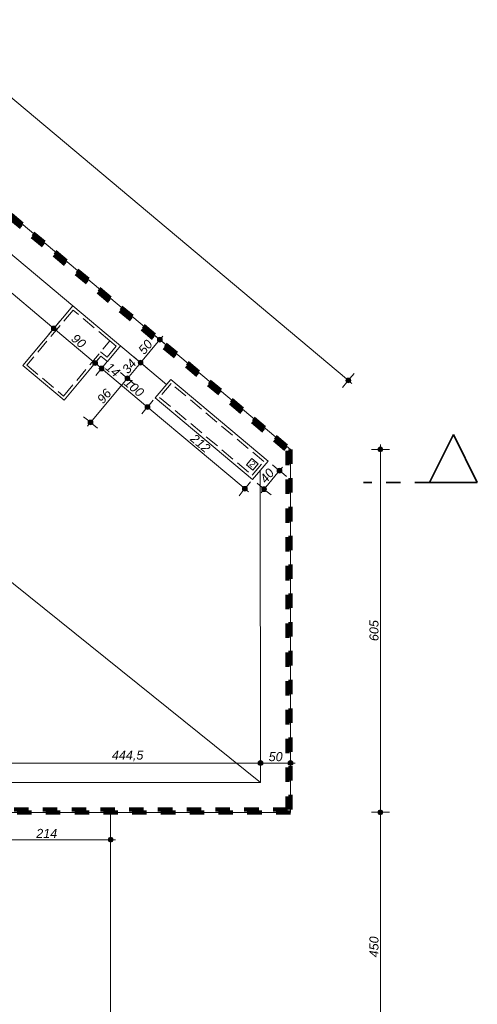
# Model space of a CAD drawing. Header units: millimetres. Extents: x -13944 to 76372, y -78836 to -36151.
# Tile 27 of 29: x 55747 to 63382, y -68829 to -52417. Entities that reach past the tile are written whole.
import ezdxf

# ---------------------------------------------------------------- set-up
doc = ezdxf.new("R2010")
doc.units = ezdxf.units.MM
doc.header["$MEASUREMENT"] = 0
for name, pattern in [('Krawędzie ukryte', [340, 240, -100]), ('Przerywana', [480, 240, -240]), ('Wipeout_Contour', [1000, 0, -1000])]:
    doc.linetypes.add(name, pattern=pattern)
for name, color, linetype, lineweight in [('_podkład_Nr_pióra__1', 7, 'Continuous', 0), ('Instalacje - Went_Klim_Nr_pióra__42', 150, 'Continuous', 13), ('Wymiarowanie - Ogólne_Nr_pióra__82', 114, 'Continuous', 13), ('Znaczniki - Przekroje_Nr_pióra__5', 7, 'Continuous', 35)]:
    doc.layers.add(name, color=color, linetype=linetype, lineweight=lineweight)
doc.layers.add('Wymiarowanie - Ogólne', color=7, linetype='Continuous')
doc.layers.add('Znaczniki - Przekroje', color=7, linetype='Continuous')
doc.styles.add('GENERATED_STYLE_1', font='txt')
doc.styles.add('GENERATED_STYLE_2', font='txt')
doc.dimstyles.new('GENERATED_STYLE__1', dxfattribs={"dimtxt": 150, "dimasz": 152, "dimexe": 0.18, "dimexo": 0, "dimgap": 0.09, "dimtad": 1, "dimlfac": 0.1, "dimzin": 0, "dimdsep": 46, "dimtxsty": 'GENERATED_STYLE_2', "dimblk": 'ARROWHEAD_11', "dimblk1": 'ARROWHEAD_11', "dimblk2": 'ARROWHEAD_11', "dimcen": 0.09, "dimclrd": 114, "dimclre": 114, "dimclrt": 114, "dimazin": 0, "dimtfac": 1, "dimtdec": 4, "dimtmove": 0, "dimatfit": 3, "dimfxl": 1, "dimtolj": 1, "dimtzin": 0, "dimarcsym": 0})
doc.dimstyles.new('GENERATED_STYLE__2', dxfattribs={"dimtxt": 150, "dimasz": 152, "dimexe": 0.18, "dimexo": 0, "dimgap": 0.09, "dimtad": 1, "dimtih": 1, "dimtoh": 1, "dimlfac": 0.1, "dimzin": 0, "dimdsep": 46, "dimtxsty": 'GENERATED_STYLE_2', "dimblk": 'ARROWHEAD_11', "dimblk1": 'ARROWHEAD_11', "dimblk2": 'ARROWHEAD_11', "dimcen": 0.09, "dimclrd": 114, "dimclre": 114, "dimclrt": 114, "dimazin": 0, "dimtfac": 1, "dimtdec": 4, "dimtmove": 0, "dimatfit": 3, "dimfxl": 1, "dimtolj": 1, "dimtzin": 0, "dimarcsym": 0})

# ---------------------------------------------------------------- blocks, each defined once
blk = doc.blocks.new('*D1')
at = {"layer": 'Wymiarowanie - Ogólne_Nr_pióra__82', "linetype": 'Continuous'}
for points in [[(61805, -65629), (61802, -65614), (61793, -65601), (61780, -65592), (61765, -65589), (61749, -65592), (61736, -65601), (61728, -65614), (61725, -65629), (61728, -65645), (61736, -65658), (61749, -65666), (61765, -65669), (61780, -65666), (61793, -65658), (61802, -65645)], [(61805, -70122), (61802, -70107), (61793, -70094), (61780, -70085), (61765, -70082), (61749, -70085), (61736, -70094), (61728, -70107), (61725, -70122), (61728, -70137), (61736, -70150), (61749, -70159), (61765, -70162), (61780, -70159), (61793, -70150), (61802, -70137)]]:
    blk.add_hatch(color=256, dxfattribs=at).paths.add_polyline_path(points)
for p, q in [((61725, -65629), (61615, -65629)), ((61915, -65629), (61805, -65629)), ((61765, -70082), (61765, -65669)), ((61725, -70122), (61615, -70122)), ((61765, -70202), (61765, -70162)), ((61915, -70122), (61805, -70122))]:
    blk.add_line(p, q, dxfattribs=at)
for centre in [(61765, -65629), (61765, -70122)]:
    blk.add_circle(centre, 40, dxfattribs=at)
at = {"layer": 'Wymiarowanie - Ogólne_Nr_pióra__82', "insert": (61735, -68047), "char_height": 150, "attachment_point": 7, "rotation": 90, "style": 'GENERATED_STYLE_2'}
blk.add_mtext('\\A1;{\\fArial|b0|i1|c238|p38;450}', dxfattribs=at)
blk = doc.blocks.new('ARROWHEAD_11')
at = {"color": 0, "linetype": 'Continuous', "lineweight": 0}
blk.add_line((0, 0), (-1, 0), dxfattribs=at)
at = {"color": 0, "linetype": 'Continuous', "lineweight": 0, "const_width": 0.25, "flags": 128}
blk.add_lwpolyline([(-0.125, 0, 1), (0.125, 0, 1)], format="xyb", close=True, dxfattribs=at)
blk = doc.blocks.new('*D3')
at = {"layer": 'Wymiarowanie - Ogólne_Nr_pióra__82', "linetype": 'Continuous'}
for points in [[(61805, -59579), (61802, -59564), (61793, -59551), (61780, -59542), (61765, -59539), (61749, -59542), (61736, -59551), (61728, -59564), (61725, -59579), (61728, -59595), (61736, -59608), (61749, -59616), (61765, -59619), (61780, -59616), (61793, -59608), (61802, -59595)], [(61805, -65629), (61802, -65614), (61793, -65601), (61780, -65592), (61765, -65589), (61749, -65592), (61736, -65601), (61728, -65614), (61725, -65629), (61728, -65645), (61736, -65658), (61749, -65666), (61765, -65669), (61780, -65666), (61793, -65658), (61802, -65645)]]:
    blk.add_hatch(color=256, dxfattribs=at).paths.add_polyline_path(points)
for p, q in [((61765, -59539), (61765, -59499)), ((61725, -59579), (61615, -59579)), ((61765, -65589), (61765, -59619)), ((61915, -59579), (61805, -59579)), ((61725, -65629), (61615, -65629)), ((61915, -65629), (61805, -65629))]:
    blk.add_line(p, q, dxfattribs=at)
for centre in [(61765, -59579), (61765, -65629)]:
    blk.add_circle(centre, 40, dxfattribs=at)
at = {"layer": 'Wymiarowanie - Ogólne_Nr_pióra__82', "insert": (61735, -62775), "char_height": 150, "attachment_point": 7, "rotation": 90, "style": 'GENERATED_STYLE_2'}
blk.add_mtext('\\A1;{\\fArial|b0|i1|c238|p38;605}', dxfattribs=at)
blk = doc.blocks.new('*D7')
at = {"layer": 'Wymiarowanie - Ogólne_Nr_pióra__82', "linetype": 'Continuous'}
for points in [[(38955, -39714), (38952, -39698), (38944, -39685), (38931, -39677), (38915, -39674), (38900, -39677), (38887, -39685), (38879, -39698), (38875, -39714), (38879, -39729), (38887, -39742), (38900, -39751), (38915, -39754), (38931, -39751), (38944, -39742), (38952, -39729)], [(61269, -58430), (61266, -58415), (61257, -58402), (61244, -58393), (61229, -58390), (61213, -58393), (61200, -58402), (61192, -58415), (61189, -58430), (61192, -58445), (61200, -58458), (61213, -58467), (61229, -58470), (61244, -58467), (61257, -58458), (61266, -58445)]]:
    blk.add_hatch(color=256, dxfattribs=at).paths.add_polyline_path(points)
for p, q in [((38854, -39662), (38885, -39688)), ((38941, -39683), (39012, -39599)), ((38819, -39829), (38890, -39744)), ((38946, -39739), (61198, -58404)), ((61254, -58400), (61325, -58315)), ((61132, -58545), (61203, -58461)), ((61259, -58456), (61290, -58482))]:
    blk.add_line(p, q, dxfattribs=at)
for centre in [(38915, -39714), (61229, -58430)]:
    blk.add_circle(centre, 40, dxfattribs=at)
at = {"layer": 'Wymiarowanie - Ogólne_Nr_pióra__82', "insert": (49829, -48829), "char_height": 150, "attachment_point": 7, "rotation": 320.0098, "style": 'GENERATED_STYLE_2'}
blk.add_mtext('\\A1;{\\fArial|b0|i1|c238|p38;2,912,5}', dxfattribs=at)
blk = doc.blocks.new('*D197')
at = {"layer": 'Wymiarowanie - Ogólne_Nr_pióra__82', "linetype": 'Continuous'}
for points in [[(57919, -58874), (57916, -58858), (57907, -58845), (57894, -58837), (57879, -58834), (57864, -58837), (57851, -58845), (57842, -58858), (57839, -58874), (57842, -58889), (57851, -58902), (57864, -58910), (57879, -58914), (57894, -58910), (57907, -58902), (57916, -58889)], [(59543, -60236), (59540, -60221), (59532, -60208), (59519, -60199), (59503, -60196), (59488, -60199), (59475, -60208), (59466, -60221), (59463, -60236), (59466, -60251), (59475, -60264), (59488, -60273), (59503, -60276), (59519, -60273), (59532, -60264), (59540, -60251)]]:
    blk.add_hatch(color=256, dxfattribs=at).paths.add_polyline_path(points)
for p, q in [((57853, -58904), (57783, -58988)), ((57976, -58759), (57905, -58843)), ((59473, -60210), (57910, -58899)), ((59600, -60121), (59529, -60205)), ((59478, -60267), (59407, -60351)), ((59565, -60287), (59534, -60262))]:
    blk.add_line(p, q, dxfattribs=at)
for centre in [(57879, -58874), (59503, -60236)]:
    blk.add_circle(centre, 40, dxfattribs=at)
at = {"layer": 'Wymiarowanie - Ogólne_Nr_pióra__82', "insert": (58580, -59422), "char_height": 150, "attachment_point": 7, "rotation": 320.0098, "style": 'GENERATED_STYLE_2'}
blk.add_mtext('\\A1;{\\fArial|b0|i1|c238|p38;212}', dxfattribs=at)
blk = doc.blocks.new('*D198')
at = {"layer": 'Wymiarowanie - Ogólne_Nr_pióra__82', "linetype": 'Continuous'}
for points in [[(57153, -58231), (57150, -58216), (57141, -58203), (57128, -58194), (57113, -58191), (57098, -58194), (57085, -58203), (57076, -58216), (57073, -58231), (57076, -58246), (57085, -58259), (57098, -58268), (57113, -58271), (57128, -58268), (57141, -58259), (57150, -58246)], [(57919, -58874), (57916, -58858), (57907, -58845), (57894, -58837), (57879, -58834), (57864, -58837), (57851, -58845), (57842, -58858), (57839, -58874), (57842, -58889), (57851, -58902), (57864, -58910), (57879, -58914), (57894, -58910), (57907, -58902), (57916, -58889)]]:
    blk.add_hatch(color=256, dxfattribs=at).paths.add_polyline_path(points)
for p, q in [((57087, -58262), (57017, -58346)), ((57209, -58116), (57139, -58200)), ((57848, -58848), (57144, -58257))]:
    blk.add_line(p, q, dxfattribs=at)
blk.add_circle((57113, -58231), 40, dxfattribs=at)
at = {"layer": 'Wymiarowanie - Ogólne_Nr_pióra__82', "char_height": 150, "attachment_point": 7, "rotation": 320.0098, "style": 'GENERATED_STYLE_2'}
for s, insert in [('\\A1;{\\fArial|b0|i1|c238|p38;14}', (57163, -58234)), ('\\A1;{\\fArial|b0|i1|c238|p38;100}', (57472, -58493))]:
    blk.add_mtext(s, dxfattribs=dict(at, insert=insert))
blk = doc.blocks.new('*D199')
at = {"layer": 'Wymiarowanie - Ogólne_Nr_pióra__82', "linetype": 'Continuous'}
for points in [[(57046, -58141), (57043, -58126), (57034, -58113), (57021, -58104), (57006, -58101), (56990, -58104), (56977, -58113), (56969, -58126), (56966, -58141), (56969, -58156), (56977, -58169), (56990, -58178), (57006, -58181), (57021, -58178), (57034, -58169), (57043, -58156)], [(57153, -58231), (57150, -58216), (57141, -58203), (57128, -58194), (57113, -58191), (57098, -58194), (57085, -58203), (57076, -58216), (57073, -58231), (57076, -58246), (57085, -58259), (57098, -58268), (57113, -58271), (57128, -58268), (57141, -58259), (57150, -58246)]]:
    blk.add_hatch(color=256, dxfattribs=at).paths.add_polyline_path(points)
for p, q in [((56980, -58172), (56909, -58256)), ((57082, -58205), (57036, -58167))]:
    blk.add_line(p, q, dxfattribs=at)
blk = doc.blocks.new('*D200')
at = {"layer": 'Wymiarowanie - Ogólne_Nr_pióra__82', "linetype": 'Continuous'}
for points in [[(56356, -57563), (56353, -57547), (56344, -57534), (56331, -57526), (56316, -57523), (56301, -57526), (56288, -57534), (56279, -57547), (56276, -57563), (56279, -57578), (56288, -57591), (56301, -57599), (56316, -57603), (56331, -57599), (56344, -57591), (56353, -57578)], [(57046, -58141), (57043, -58126), (57034, -58113), (57021, -58104), (57006, -58101), (56990, -58104), (56977, -58113), (56969, -58126), (56966, -58141), (56969, -58156), (56977, -58169), (56990, -58178), (57006, -58181), (57021, -58178), (57034, -58169), (57043, -58156)]]:
    blk.add_hatch(color=256, dxfattribs=at).paths.add_polyline_path(points)
for p, q in [((56975, -58115), (56347, -57588)), ((57102, -58026), (57031, -58110)), ((56980, -58172), (56909, -58256))]:
    blk.add_line(p, q, dxfattribs=at)
blk.add_circle((57006, -58141), 40, dxfattribs=at)
at = {"layer": 'Wymiarowanie - Ogólne_Nr_pióra__82', "insert": (56593, -57756), "char_height": 150, "attachment_point": 7, "rotation": 320.0098, "style": 'GENERATED_STYLE_2'}
blk.add_mtext('\\A1;{\\fArial|b0|i1|c238|p38;90}', dxfattribs=at)
blk = doc.blocks.new('*D201')
at = {"layer": 'Wymiarowanie - Ogólne_Nr_pióra__82', "linetype": 'Continuous'}
for points in [[(46779, -49529), (46776, -49514), (46768, -49501), (46755, -49492), (46739, -49489), (46724, -49492), (46711, -49501), (46702, -49514), (46699, -49529), (46702, -49545), (46711, -49558), (46724, -49566), (46739, -49569), (46755, -49566), (46768, -49558), (46776, -49545)], [(56356, -57563), (56353, -57547), (56344, -57534), (56331, -57526), (56316, -57523), (56301, -57526), (56288, -57534), (56279, -57547), (56276, -57563), (56279, -57578), (56288, -57591), (56301, -57599), (56316, -57603), (56331, -57599), (56344, -57591), (56353, -57578)]]:
    blk.add_hatch(color=256, dxfattribs=at).paths.add_polyline_path(points)
for p, q in [((56286, -57537), (46770, -49555)), ((56290, -57593), (56220, -57677)), ((56413, -57448), (56342, -57532))]:
    blk.add_line(p, q, dxfattribs=at)
blk.add_circle((56316, -57563), 40, dxfattribs=at)
at = {"layer": 'Wymiarowanie - Ogólne_Nr_pióra__82', "insert": (51350, -53358), "char_height": 150, "attachment_point": 7, "rotation": 320.0098, "style": 'GENERATED_STYLE_2'}
blk.add_mtext('\\A1;{\\fArial|b0|i1|c238|p38;1\xa0250}', dxfattribs=at)
blk = doc.blocks.new('*D206')
at = {"layer": 'Wymiarowanie - Ogólne_Nr_pióra__82', "linetype": 'Continuous'}
for points in [[(55360, -64808), (55357, -64792), (55348, -64779), (55335, -64771), (55320, -64768), (55304, -64771), (55291, -64779), (55283, -64792), (55280, -64808), (55283, -64823), (55291, -64836), (55304, -64845), (55320, -64848), (55335, -64845), (55348, -64836), (55357, -64823)], [(59805, -64808), (59802, -64792), (59793, -64779), (59780, -64771), (59765, -64768), (59749, -64771), (59736, -64779), (59728, -64792), (59725, -64808), (59728, -64823), (59736, -64836), (59749, -64845), (59765, -64848), (59780, -64845), (59793, -64836), (59802, -64823)]]:
    blk.add_hatch(color=256, dxfattribs=at).paths.add_polyline_path(points)
for p, q in [((55320, -64768), (55320, -64658)), ((59765, -64768), (59765, -64658)), ((55240, -64808), (55280, -64808)), ((55360, -64808), (59725, -64808)), ((55320, -64958), (55320, -64848)), ((59765, -64958), (59765, -64848))]:
    blk.add_line(p, q, dxfattribs=at)
for centre in [(55320, -64808), (59765, -64808)]:
    blk.add_circle(centre, 40, dxfattribs=at)
at = {"layer": 'Wymiarowanie - Ogólne_Nr_pióra__82', "insert": (57286, -64778), "char_height": 150, "attachment_point": 7, "style": 'GENERATED_STYLE_2'}
blk.add_mtext('\\A1;{\\fArial|b0|i1|c238|p38;444,5}', dxfattribs=at)
blk = doc.blocks.new('*D207')
at = {"layer": 'Wymiarowanie - Ogólne_Nr_pióra__82', "linetype": 'Continuous'}
for points in [[(59805, -64808), (59802, -64792), (59793, -64779), (59780, -64771), (59765, -64768), (59749, -64771), (59736, -64779), (59728, -64792), (59725, -64808), (59728, -64823), (59736, -64836), (59749, -64845), (59765, -64848), (59780, -64845), (59793, -64836), (59802, -64823)], [(60305, -64808), (60302, -64792), (60293, -64779), (60280, -64771), (60265, -64768), (60249, -64771), (60236, -64779), (60228, -64792), (60225, -64808), (60228, -64823), (60236, -64836), (60249, -64845), (60265, -64848), (60280, -64845), (60293, -64836), (60302, -64823)]]:
    blk.add_hatch(color=256, dxfattribs=at).paths.add_polyline_path(points)
for p, q in [((59765, -64768), (59765, -64658)), ((60265, -64768), (60265, -64658)), ((59805, -64808), (60225, -64808)), ((60305, -64808), (60345, -64808)), ((59765, -64958), (59765, -64848)), ((60265, -64958), (60265, -64848))]:
    blk.add_line(p, q, dxfattribs=at)
for centre in [(59765, -64808), (60265, -64808)]:
    blk.add_circle(centre, 40, dxfattribs=at)
at = {"layer": 'Wymiarowanie - Ogólne_Nr_pióra__82', "insert": (59901, -64778), "char_height": 150, "attachment_point": 7, "style": 'GENERATED_STYLE_2'}
blk.add_mtext('\\A1;{\\fArial|b0|i1|c238|p38;50}', dxfattribs=at)
blk = doc.blocks.new('*D265')
at = {"layer": 'Wymiarowanie - Ogólne_Nr_pióra__82', "linetype": 'Continuous'}
for points in [[(55165, -66085), (55162, -66069), (55154, -66056), (55141, -66048), (55125, -66045), (55110, -66048), (55097, -66056), (55088, -66069), (55085, -66085), (55088, -66100), (55097, -66113), (55110, -66122), (55125, -66125), (55141, -66122), (55154, -66113), (55162, -66100)], [(57304, -66085), (57301, -66069), (57292, -66056), (57279, -66048), (57264, -66045), (57248, -66048), (57235, -66056), (57227, -66069), (57224, -66085), (57227, -66100), (57235, -66113), (57248, -66122), (57264, -66125), (57279, -66122), (57292, -66113), (57301, -66100)]]:
    blk.add_hatch(color=256, dxfattribs=at).paths.add_polyline_path(points)
for p, q in [((55125, -66045), (55125, -65935)), ((57264, -66045), (57264, -65935)), ((55045, -66085), (55085, -66085)), ((55125, -66235), (55125, -66125)), ((55165, -66085), (57224, -66085)), ((57264, -66235), (57264, -66125)), ((57304, -66085), (57344, -66085))]:
    blk.add_line(p, q, dxfattribs=at)
for centre in [(55125, -66085), (57264, -66085)]:
    blk.add_circle(centre, 40, dxfattribs=at)
at = {"layer": 'Wymiarowanie - Ogólne_Nr_pióra__82', "insert": (56024, -66055), "char_height": 150, "attachment_point": 7, "style": 'GENERATED_STYLE_2'}
blk.add_mtext('\\A1;{\\fArial|b0|i1|c238|p38;214}', dxfattribs=at)
blk = doc.blocks.new('*D273')
at = {"layer": 'Wymiarowanie - Ogólne_Nr_pióra__82', "linetype": 'Continuous'}
for points in [[(57585, -58395), (57582, -58379), (57573, -58366), (57560, -58358), (57545, -58355), (57530, -58358), (57517, -58366), (57508, -58379), (57505, -58395), (57508, -58410), (57517, -58423), (57530, -58432), (57545, -58435), (57560, -58432), (57573, -58423), (57582, -58410)], [(56968, -59130), (56965, -59115), (56957, -59102), (56944, -59093), (56928, -59090), (56913, -59093), (56900, -59102), (56891, -59115), (56888, -59130), (56891, -59146), (56900, -59158), (56913, -59167), (56928, -59170), (56944, -59167), (56957, -59158), (56965, -59146)]]:
    blk.add_hatch(color=256, dxfattribs=at).paths.add_polyline_path(points)
for p, q in [((56954, -59100), (57519, -58425)), ((57515, -58369), (57430, -58298)), ((56898, -59104), (56813, -59034)), ((56877, -59191), (56903, -59161)), ((57043, -59227), (56959, -59156))]:
    blk.add_line(p, q, dxfattribs=at)
blk.add_circle((56928, -59130), 40, dxfattribs=at)
at = {"layer": 'Wymiarowanie - Ogólne_Nr_pióra__82', "insert": (57141, -58830), "char_height": 150, "attachment_point": 7, "rotation": 50.0098, "style": 'GENERATED_STYLE_2'}
blk.add_mtext('\\A1;{\\fArial|b0|i1|c238|p38;96}', dxfattribs=at)
blk = doc.blocks.new('*D274')
at = {"layer": 'Wymiarowanie - Ogólne_Nr_pióra__82', "linetype": 'Continuous'}
for points in [[(57804, -58134), (57801, -58119), (57792, -58106), (57779, -58097), (57764, -58094), (57748, -58097), (57735, -58106), (57727, -58119), (57724, -58134), (57727, -58150), (57735, -58162), (57748, -58171), (57764, -58174), (57779, -58171), (57792, -58162), (57801, -58150)], [(57585, -58395), (57582, -58379), (57573, -58366), (57560, -58358), (57545, -58355), (57530, -58358), (57517, -58366), (57508, -58379), (57505, -58395), (57508, -58410), (57517, -58423), (57530, -58432), (57545, -58435), (57560, -58432), (57573, -58423), (57582, -58410)]]:
    blk.add_hatch(color=256, dxfattribs=at).paths.add_polyline_path(points)
for p, q in [((57733, -58108), (57649, -58038)), ((57571, -58364), (57738, -58165)), ((57660, -58491), (57576, -58420))]:
    blk.add_line(p, q, dxfattribs=at)
blk.add_circle((57545, -58395), 40, dxfattribs=at)
at = {"layer": 'Wymiarowanie - Ogólne_Nr_pióra__82', "insert": (57558, -58332), "char_height": 150, "attachment_point": 7, "rotation": 50.0098, "style": 'GENERATED_STYLE_2'}
blk.add_mtext('\\A1;{\\fArial|b0|i1|c238|p38;34}', dxfattribs=at)
blk = doc.blocks.new('*D275')
at = {"layer": 'Wymiarowanie - Ogólne_Nr_pióra__82', "linetype": 'Continuous'}
for points in [[(58125, -57751), (58122, -57736), (58113, -57723), (58100, -57714), (58085, -57711), (58070, -57714), (58057, -57723), (58048, -57736), (58045, -57751), (58048, -57766), (58057, -57779), (58070, -57788), (58085, -57791), (58100, -57788), (58113, -57779), (58122, -57766)], [(57804, -58134), (57801, -58119), (57792, -58106), (57779, -58097), (57764, -58094), (57748, -58097), (57735, -58106), (57727, -58119), (57724, -58134), (57727, -58150), (57735, -58162), (57748, -58171), (57764, -58174), (57779, -58171), (57792, -58162), (57801, -58150)]]:
    blk.add_hatch(color=256, dxfattribs=at).paths.add_polyline_path(points)
for p, q in [((58054, -57725), (57970, -57655)), ((58111, -57720), (58136, -57690)), ((57789, -58104), (58059, -57782)), ((58200, -57848), (58116, -57777)), ((57879, -58231), (57794, -58160))]:
    blk.add_line(p, q, dxfattribs=at)
for centre in [(58085, -57751), (57764, -58134)]:
    blk.add_circle(centre, 40, dxfattribs=at)
at = {"layer": 'Wymiarowanie - Ogólne_Nr_pióra__82', "insert": (57828, -58011), "char_height": 150, "attachment_point": 7, "rotation": 50.0098, "style": 'GENERATED_STYLE_2'}
blk.add_mtext('\\A1;{\\fArial|b0|i1|c238|p38;50}', dxfattribs=at)
blk = doc.blocks.new('*D276')
at = {"layer": 'Wymiarowanie - Ogólne_Nr_pióra__82', "linetype": 'Continuous'}
for points in [[(60122, -59935), (60119, -59920), (60110, -59907), (60097, -59898), (60082, -59895), (60067, -59898), (60054, -59907), (60045, -59920), (60042, -59935), (60045, -59951), (60054, -59964), (60067, -59972), (60082, -59975), (60097, -59972), (60110, -59964), (60119, -59951)], [(59865, -60242), (59862, -60227), (59853, -60214), (59840, -60205), (59825, -60202), (59810, -60205), (59797, -60214), (59788, -60227), (59785, -60242), (59788, -60257), (59797, -60270), (59810, -60279), (59825, -60282), (59840, -60279), (59853, -60270), (59862, -60257)]]:
    blk.add_hatch(color=256, dxfattribs=at).paths.add_polyline_path(points)
for p, q in [((60051, -59910), (59967, -59839)), ((60108, -59905), (60134, -59874)), ((59851, -60211), (60056, -59966)), ((60197, -60032), (60113, -59961)), ((59794, -60216), (59710, -60145)), ((59774, -60303), (59799, -60272)), ((59940, -60338), (59856, -60268))]:
    blk.add_line(p, q, dxfattribs=at)
for centre in [(60082, -59935), (59825, -60242)]:
    blk.add_circle(centre, 40, dxfattribs=at)
at = {"layer": 'Wymiarowanie - Ogólne_Nr_pióra__82', "insert": (59857, -60157), "char_height": 150, "attachment_point": 7, "rotation": 50.0098, "style": 'GENERATED_STYLE_2'}
blk.add_mtext('\\A1;{\\fArial|b0|i1|c238|p38;40}', dxfattribs=at)

msp = doc.modelspace()

# ---------------------------------------------------------------- linework, layer by layer
at = {"color": 10, "linetype": 'Przerywana', "lineweight": 90}
for points in [[(37951.507, -40862.978), (60264.596, -59579.384), (60264.596, -65629.384), (55125.221, -65629.384), (51534.742, -62685.477), (29924.596, -62685.477)], [(37933.313, -40912.978), (60214.596, -59602.704), (60214.596, -65579.384), (55143.099, -65579.384), (51552.619, -62635.477), (29874.596, -62635.477)]]:
    msp.add_lwpolyline(points, dxfattribs=at)
at = {"layer": '_podkład_Nr_pióra__1', "linetype": 'Continuous'}
for p, q in [((60264.596, -59579.384), (37951.507, -40862.978)), ((47055.587, -49152.166), (56632.516, -57185.374)), ((56632.516, -57185.374), (55797.062, -58181.375)), ((56632.516, -57185.374), (58195.471, -58496.394)), ((57210.813, -58114.23), (57429.316, -57853.737)), ((59764.596, -65129.384), (50814.704, -57943.43)), ((56486.601, -58759.766), (57103.551, -58024.258)), ((57103.551, -58024.258), (57210.813, -58114.23)), ((55797.062, -58181.375), (56486.601, -58759.766)), ((58266.163, -58412.117), (58009.1, -58718.579)), ((58266.163, -58412.117), (59890.41, -59774.549)), ((58009.1, -58718.579), (59633.347, -60081.011)), ((60264.596, -65629.384), (60264.596, -59579.384)), ((59633.347, -60081.011), (59890.41, -59774.549)), ((59761.879, -59927.78), (59764.596, -65129.384)), ((59764.596, -65129.384), (55319.671, -65129.384)), ((55044.372, -65629.384), (60264.596, -65629.384)), ((57263.596, -65629.384), (57263.596, -70122.176))]:
    msp.add_line(p, q, dxfattribs=at)
at = {"layer": '_podkład_Nr_pióra__1', "linetype": 'Krawędzie ukryte'}
for p, q in [((56638.691, -57255.815), (55867.503, -58175.2)), ((57251.614, -57769.94), (56638.691, -57255.815)), ((56480.426, -58689.325), (57251.614, -57769.94)), ((57358.876, -57859.912), (57251.614, -57769.94)), ((57204.638, -58043.789), (57358.876, -57859.912)), ((57204.638, -58043.789), (57097.377, -57953.817)), ((55867.503, -58175.2), (56480.426, -58689.325)), ((58272.338, -58482.557), (58079.541, -58712.404)), ((59819.969, -59780.724), (58272.338, -58482.557)), ((58079.541, -58712.404), (59627.172, -60010.57)), ((59627.172, -60010.57), (59819.969, -59780.724))]:
    msp.add_line(p, q, dxfattribs=at)
at = {"layer": 'Instalacje - Went_Klim_Nr_pióra__42', "linetype": 'Continuous'}
for p, q in [((59528.845, -59836.727), (59618.817, -59729.465)), ((59618.817, -59729.465), (59726.079, -59819.437)), ((59636.107, -59926.699), (59528.845, -59836.727)), ((59726.079, -59819.437), (59636.107, -59926.699))]:
    msp.add_line(p, q, dxfattribs=at)
at = {"layer": 'Znaczniki - Przekroje_Nr_pióra__5', "linetype": 'Przerywana'}
msp.add_line((62582.025, -60131.057), (61482.025, -60131.057), dxfattribs=at)

# ---------------------------------------------------------------- texts
at = {"layer": 'Instalacje - Went_Klim_Nr_pióra__42', "linetype": 'Continuous', "insert": (59602.064, -59799.32), "char_height": 100, "attachment_point": 4, "rotation": 320.0097945, "style": 'GENERATED_STYLE_1'}
msp.add_mtext('\\A1;{\\fArial|b0|i0|c238|p38;2}', dxfattribs=at)

# ---------------------------------------------------------------- dimensions: what is measured, and where the dimension line sits
at = {"layer": 'Wymiarowanie - Ogólne', "color": 114, "linetype": 'Continuous', "lineweight": 13}
for base, p1, p2, angle, text, picture, middle, turn in [((61228.581, -58430.152), (38327, -40415.328), (60640.089, -59131.734), 320.0097945, '2,912,5', '*D7', (50139.516, -48991.503), 320.0097945), ((61764.596, -65629.384), (57307.513, -70122.176), (60308.513, -65629.384), 90, '450', '*D1', (61659.596, -67875.78), 90)]:
    dim = msp.add_linear_dim(base=base, p1=p1, p2=p2, angle=angle, text=text, dimstyle='GENERATED_STYLE__1', dxfattribs=at)
    dim.commit()
    dim.dimension.update_dxf_attribs({"geometry": picture, "text_midpoint": middle, "dimtype": 160, "text_rotation": turn})
for base, p1, p2, angle, picture, middle, turn in [((46739.23, -49529.316), (55768.042, -58215.971), (46981.581, -49240.393), 140.0097945, '*D201', (51595.174, -53465.474), 320.0097945), ((56316.159, -57562.524), (56457.581, -58794.362), (55768.042, -58215.971), 140.0097945, '*D200', (56728.408, -57771.274), 320.0097945), ((58085.009, -57751.128), (57429.316, -57853.737), (57878.3, -57577.738), 50.0097945, '*D275', (57843.899, -57875.187), 50.0097945), ((57763.681, -58134.205), (57210.813, -58114.23), (57429.316, -57853.737), 50.0097945, '*D274', (57573.983, -58196.972), 50.0097945), ((57112.96, -58230.887), (57980.08, -58753.175), (57181.793, -58148.826), 140.0097945, '*D198', (57650.726, -58544.922), 320.0097945), ((57005.698, -58140.915), (57181.793, -58148.826), (56457.581, -58794.362), 140.0097945, '*D199', (57298.295, -58249.3), 320.0097945), ((57545.177, -58394.697), (56486.601, -58759.766), (57210.813, -58114.23), 50.0097945, '*D273', (57156.256, -58694.972), 50.0097945), ((57879.114, -58873.544), (59604.328, -60115.607), (57980.08, -58753.175), 140.0097945, '*D197', (58758.716, -59474.314), 320.0097945), ((61764.596, -59579.384), (60308.513, -65629.384), (60308.513, -59579.384), 90, '*D3', (61659.596, -62604.384), 90), ((60082.118, -59935.355), (59715.854, -60150.218), (59972.917, -59843.756), 50.0097945, '*D276', (59873.141, -60021.107), 50.0097945)]:
    dim = msp.add_linear_dim(base=base, p1=p1, p2=p2, angle=angle, dimstyle='GENERATED_STYLE__1', dxfattribs=at)
    dim.commit()
    dim.dimension.update_dxf_attribs({"geometry": picture, "text_midpoint": middle, "dimtype": 160, "text_rotation": turn})
for base, p1, p2, text, picture, middle in [((59764.596, -64807.699), (55319.671, -65129.384), (59764.596, -65129.384), '444,5', '*D206', (57542.134, -64702.699)), ((57263.596, -66084.567), (55125.221, -65629.384), (57263.596, -65629.384), '214', '*D265', (56194.409, -65979.567))]:
    dim = msp.add_linear_dim(base=base, p1=p1, p2=p2, text=text, dimstyle='GENERATED_STYLE__2', dxfattribs=at)
    dim.commit()
    dim.dimension.update_dxf_attribs({"geometry": picture, "text_midpoint": middle, "dimtype": 160})
dim = msp.add_linear_dim(base=(60264.596, -64807.699), p1=(59764.596, -65129.384), p2=(60264.596, -65629.384), dimstyle='GENERATED_STYLE__2', dxfattribs=at)
dim.commit()
dim.dimension.update_dxf_attribs({"geometry": '*D207', "text_midpoint": (60014.596, -64702.699), "dimtype": 160})

# ---------------------------------------------------------------- next in the draw order: wipeouts: each hides what was drawn before it
at = {"color": 254, "linetype": 'Wipeout_Contour', "lineweight": 0, "ltscale": 260683.014771}
msp.add_wipeout([(63382.025, -60131.057), (62582.025, -60131.057), (62982.025, -59331.057)], dxfattribs=at).dxf.layer = 'Znaczniki - Przekroje'

# ---------------------------------------------------------------- next in the draw order: linework, layer by layer
at = {"layer": 'Znaczniki - Przekroje_Nr_pióra__5', "linetype": 'Continuous'}
for p, q in [((62582.025, -60131.057), (62982.025, -59331.057)), ((62982.025, -59331.057), (63382.025, -60131.057)), ((63382.025, -60131.057), (62582.025, -60131.057))]:
    msp.add_line(p, q, dxfattribs=at)

doc.saveas('drawing.dxf')
